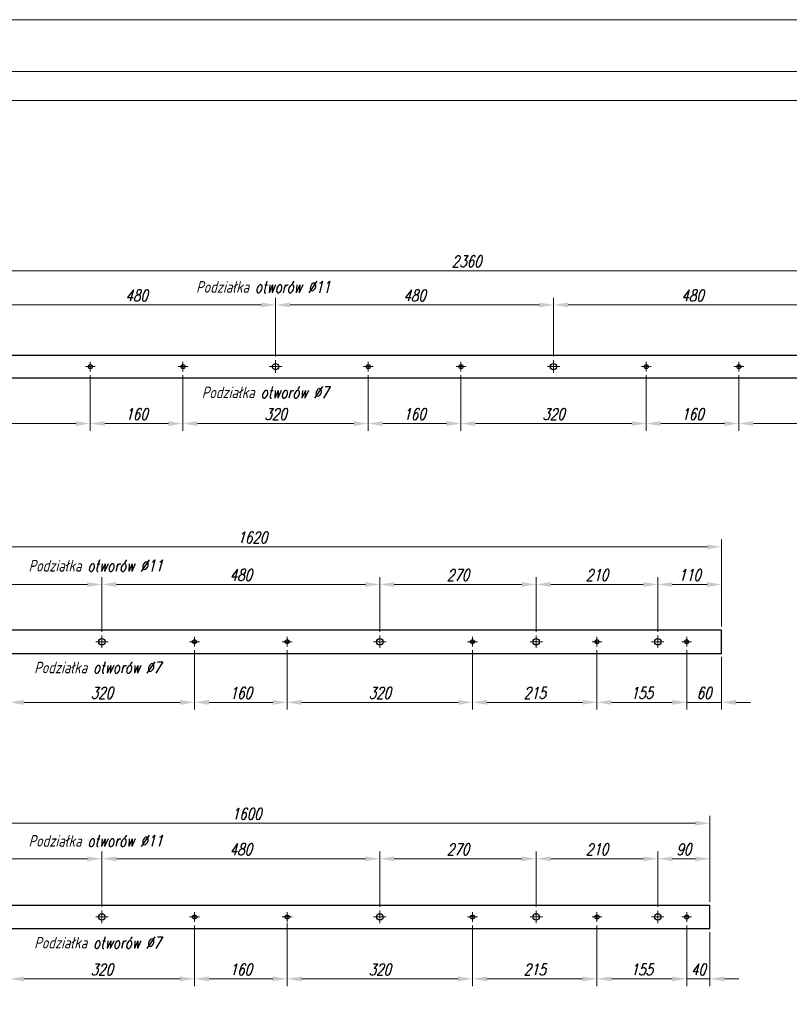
# Model space of a CAD drawing. Header units: millimetres. Extents: x -176817 to 571382, y -58489 to 156123.
# Tile 131 of 256: x -68139 to -66810, y 99735 to 101435. Entities that reach past the tile are written whole.
import ezdxf

# ---------------------------------------------------------------- set-up
doc = ezdxf.new("R2010")
doc.units = ezdxf.units.MM
doc.header["$LTSCALE"] = 0.2
for name, pattern in [('AM_ISO08W050', [18, 12, -1.5, 3, -1.5]), ('AM_ISO08W050x2', [9, 6, -0.75, 1.5, -0.75]), ('DASHDOT', [25.4, 12.7, -6.35, 0, -6.35])]:
    doc.linetypes.add(name, pattern=pattern)
doc.layers.get('Defpoints').update_dxf_attribs({"lineweight": 13})
for name, color, linetype, lineweight in [('-AAA Cienka', 2, 'Continuous', 18), ('-AAA Opisy2', 71, 'Continuous', 18), ('-AAA Otw nowe 1', 64, 'DASHDOT', 18), ('-AAA Siatka', 20, 'Continuous', 40), ('-AAA Widok', 2, 'Continuous', 30), ('-AAA Wymiar', 1, 'Continuous', 18), ('AM_7', 4, 'AM_ISO08W050', 13)]:
    doc.layers.add(name, color=color, linetype=linetype, lineweight=lineweight)
doc.layers.get('-AAA Otw nowe 1').off()
doc.styles.add('WYMIARY', font='ROMANS.shx', dxfattribs={"width": 0.75, "oblique": 15})
doc.dimstyles.new('1 do 10', dxfattribs={"dimscale": 10, "dimtxt": 2, "dimasz": 2.5, "dimexe": 1.25, "dimexo": 0.625, "dimtad": 1, "dimdec": 1, "dimtxsty": 'WYMIARY', "dimcen": 2.5, "dimclrd": 256, "dimclre": 256, "dimclrt": 5, "dimadec": 0, "dimazin": 0, "dimtfac": 1, "dimtdec": 1, "dimtmove": 0, "dimatfit": 3, "dimfxl": 1.25, "dimlwd": -1, "dimlwe": -1, "dimarcsym": 0})

# ---------------------------------------------------------------- blocks, each defined once
blk = doc.blocks.new('PŁ C-9-2')
at = {"layer": '-AAA Siatka'}
for p in [(20, -530), (20, -690), (20, -1010), (20, -1170), (20, -1490), (20, -1650)]:
    blk.add_point(p, dxfattribs=at)
at = {"layer": '-AAA Widok'}
blk.add_lwpolyline([(0, 0), (40, 0), (40, -2360), (0, -2360)], close=True, dxfattribs=at)
for centre, radius in [((20, -530), 3.5), ((20, -690), 3.5), ((20, -850), 5.5), ((20, -1010), 3.5), ((20, -1170), 3.5), ((20, -1330), 5.5), ((20, -1490), 3.5), ((20, -1650), 3.5)]:
    blk.add_circle(centre, radius, dxfattribs=at)
at = {"layer": 'AM_7', "linetype": 'AM_ISO08W050x2'}
for p, q in [((20, -530), (20, -521.5)), ((20, -530), (11.5, -530)), ((20, -530), (28.5, -530)), ((20, -530), (20, -538.5)), ((20, -690), (11.5, -690)), ((20, -690), (20, -681.5)), ((20, -690), (28.5, -690)), ((20, -690), (20, -698.5)), ((20, -850), (20, -839)), ((20, -850), (9, -850)), ((20, -850), (31, -850)), ((20, -850), (20, -861)), ((20, -1010), (20, -1001.5)), ((20, -1010), (11.5, -1010)), ((20, -1010), (28.5, -1010)), ((20, -1010), (20, -1018.5)), ((20, -1170), (11.5, -1170)), ((20, -1170), (20, -1161.5)), ((20, -1170), (28.5, -1170)), ((20, -1170), (20, -1178.5)), ((20, -1330), (20, -1319)), ((20, -1330), (9, -1330)), ((20, -1330), (31, -1330)), ((20, -1330), (20, -1341)), ((20, -1490), (11.5, -1490)), ((20, -1490), (20, -1481.5)), ((20, -1490), (28.5, -1490)), ((20, -1490), (20, -1498.5)), ((20, -1650), (20, -1641.5)), ((20, -1650), (11.5, -1650)), ((20, -1650), (28.5, -1650)), ((20, -1650), (20, -1658.5))]:
    blk.add_line(p, q, dxfattribs=at)
blk = doc.blocks.new('PŁ C-9-1')
at = {"layer": '-AAA Siatka'}
for p in [(20, -710), (20, -870), (20, -1190), (20, -1405), (20, -1560)]:
    blk.add_point(p, dxfattribs=at)
at = {"layer": '-AAA Widok'}
blk.add_lwpolyline([(0, -1620), (40, -1620), (40, 0), (0, 0)], close=True, dxfattribs=at)
for centre, radius in [((20, -550), 5.5), ((20, -710), 3.5), ((20, -870), 3.5), ((20, -1030, 0), 5.5), ((20, -1190), 3.5), ((20, -1300, 0), 5.5), ((20, -1405), 3.5), ((20, -1510), 5.5), ((20, -1560), 3.5)]:
    blk.add_circle(centre, radius, dxfattribs=at)
at = {"layer": 'AM_7', "linetype": 'AM_ISO08W050x2'}
for p, q in [((20, -550), (20, -539)), ((20, -550), (9, -550)), ((20, -550), (31, -550)), ((20, -550), (20, -561)), ((20, -710), (11.5, -710)), ((20, -710), (20, -701.5)), ((20, -710), (28.5, -710)), ((20, -710), (20, -718.5)), ((20, -870), (20, -861.5)), ((20, -870), (11.5, -870)), ((20, -870), (28.5, -870)), ((20, -870), (20, -878.5)), ((20, -1030, 0), (20, -1019, 0)), ((20, -1030, 0), (9, -1030, 0)), ((20, -1030, 0), (31, -1030, 0)), ((20, -1030, 0), (20, -1041, 0)), ((20, -1190), (20, -1181.5)), ((20, -1190), (11.5, -1190)), ((20, -1190), (28.5, -1190)), ((20, -1190), (20, -1198.5)), ((20, -1300, 0), (20, -1289, 0)), ((20, -1300, 0), (9, -1300, 0)), ((20, -1300, 0), (31, -1300, 0)), ((20, -1300, 0), (20, -1311, 0)), ((20, -1405), (11.5, -1405)), ((20, -1405), (20, -1396.5)), ((20, -1405), (28.5, -1405)), ((20, -1405), (20, -1413.5)), ((20, -1510), (9, -1510)), ((20, -1510), (20, -1499)), ((20, -1510), (31, -1510)), ((20, -1510), (20, -1521)), ((20, -1560), (11.5, -1560)), ((20, -1560), (20, -1551.5)), ((20, -1560), (28.5, -1560)), ((20, -1560), (20, -1568.5))]:
    blk.add_line(p, q, dxfattribs=at)
blk = doc.blocks.new('PŁ C-9-3')
at = {"layer": '-AAA Siatka'}
for p in [(20, -710), (20, -870), (20, -1190), (20, -1405, 0), (20, -1560)]:
    blk.add_point(p, dxfattribs=at)
at = {"layer": '-AAA Widok'}
blk.add_lwpolyline([(0, -1600), (40, -1600), (40, 0), (0, 0)], close=True, dxfattribs=at)
for centre, radius in [((20, -550), 5.5), ((20, -710), 3.5), ((20, -870), 3.5), ((20, -1030, 0), 5.5), ((20, -1190), 3.5), ((20, -1300, 0), 5.5), ((20, -1405, 0), 3.5), ((20, -1510), 5.5), ((20, -1560), 3.5)]:
    blk.add_circle(centre, radius, dxfattribs=at)
at = {"layer": 'AM_7', "linetype": 'AM_ISO08W050x2'}
for p, q in [((20, -550), (20, -539)), ((20, -550), (9, -550)), ((20, -550), (31, -550)), ((20, -550), (20, -561)), ((20, -710), (11.5, -710)), ((20, -710), (20, -701.5)), ((20, -710), (28.5, -710)), ((20, -710), (20, -718.5)), ((20, -870), (20, -861.5)), ((20, -870), (11.5, -870)), ((20, -870), (28.5, -870)), ((20, -870), (20, -878.5)), ((20, -1030, 0), (20, -1019, 0)), ((20, -1030, 0), (9, -1030, 0)), ((20, -1030, 0), (31, -1030, 0)), ((20, -1030, 0), (20, -1041, 0)), ((20, -1190), (20, -1181.5)), ((20, -1190), (11.5, -1190)), ((20, -1190), (28.5, -1190)), ((20, -1190), (20, -1198.5)), ((20, -1300, 0), (20, -1289, 0)), ((20, -1300, 0), (9, -1300, 0)), ((20, -1300, 0), (31, -1300, 0)), ((20, -1300, 0), (20, -1311, 0)), ((20, -1405, 0), (11.5, -1405, 0)), ((20, -1405, 0), (20, -1396.5, 0)), ((20, -1405, 0), (28.5, -1405, 0)), ((20, -1405, 0), (20, -1413.5, 0)), ((20, -1510), (9, -1510)), ((20, -1510), (20, -1499)), ((20, -1510), (31, -1510)), ((20, -1510), (20, -1521)), ((20, -1560), (11.5, -1560)), ((20, -1560), (20, -1551.5)), ((20, -1560), (28.5, -1560)), ((20, -1560), (20, -1568.5))]:
    blk.add_line(p, q, dxfattribs=at)
blk = doc.blocks.new('*D459')
at = {"layer": '-AAA Wymiar', "transparency": 16777216}
for p, q in [((-68176.7, 100853.2), (-68176.7, 100954.9)), ((-67696.7, 100853.2), (-67696.7, 100954.9)), ((-68151.7, 100942.4), (-67721.7, 100942.4))]:
    blk.add_line(p, q, dxfattribs=at)
for points in [[(-68151.7, 100946.6), (-68151.7, 100938.3), (-68176.7, 100942.4)], [(-67721.7, 100946.6), (-67721.7, 100938.3), (-67696.7, 100942.4)]]:
    blk.add_solid(points, dxfattribs=at)
at = {"layer": 'Defpoints', "color": 0, "transparency": 16777216}
for p in [(-67696.7, 100942.4), (-68176.7, 100847), (-67696.7, 100847)]:
    blk.add_point(p, dxfattribs=at)
at = {"layer": '-AAA Wymiar', "color": 5, "transparency": 16777216, "insert": (-67936.7, 100958.7), "char_height": 20, "attachment_point": 5, "style": 'WYMIARY'}
blk.add_mtext('480', dxfattribs=at)
blk = doc.blocks.new('*D460')
at = {"layer": '-AAA Wymiar', "transparency": 16777216}
for p, q in [((-67696.7, 100853.2), (-67696.7, 100954.9)), ((-67216.7, 100853.2), (-67216.7, 100954.9)), ((-67671.7, 100942.4), (-67241.7, 100942.4))]:
    blk.add_line(p, q, dxfattribs=at)
for points in [[(-67671.7, 100946.6), (-67671.7, 100938.3), (-67696.7, 100942.4)], [(-67241.7, 100946.6), (-67241.7, 100938.3), (-67216.7, 100942.4)]]:
    blk.add_solid(points, dxfattribs=at)
at = {"layer": 'Defpoints', "color": 0, "transparency": 16777216}
for p in [(-67216.7, 100942.4), (-67696.7, 100847), (-67216.7, 100847)]:
    blk.add_point(p, dxfattribs=at)
at = {"layer": '-AAA Wymiar', "color": 5, "transparency": 16777216, "insert": (-67456.7, 100958.7), "char_height": 20, "attachment_point": 5, "style": 'WYMIARY'}
blk.add_mtext('480', dxfattribs=at)
blk = doc.blocks.new('*D461')
at = {"layer": '-AAA Wymiar', "transparency": 16777216}
for p, q in [((-67216.7, 100853.2), (-67216.7, 100954.9)), ((-66736.7, 100853.2), (-66736.7, 100954.9)), ((-67191.7, 100942.4), (-66761.7, 100942.4))]:
    blk.add_line(p, q, dxfattribs=at)
for points in [[(-67191.7, 100946.6), (-67191.7, 100938.3), (-67216.7, 100942.4)], [(-66761.7, 100946.6), (-66761.7, 100938.3), (-66736.7, 100942.4)]]:
    blk.add_solid(points, dxfattribs=at)
at = {"layer": 'Defpoints', "color": 0, "transparency": 16777216}
for p in [(-66736.7, 100942.4), (-67216.7, 100847), (-66736.7, 100847)]:
    blk.add_point(p, dxfattribs=at)
at = {"layer": '-AAA Wymiar', "color": 5, "transparency": 16777216, "insert": (-66976.7, 100958.7), "char_height": 20, "attachment_point": 5, "style": 'WYMIARY'}
blk.add_mtext('480', dxfattribs=at)
blk = doc.blocks.new('*D466')
at = {"layer": '-AAA Wymiar', "transparency": 16777216}
for p, q in [((-68336.7, 100821.2), (-68336.7, 100725.2)), ((-68016.7, 100821.2), (-68016.7, 100725.2)), ((-68311.7, 100737.7), (-68041.7, 100737.7))]:
    blk.add_line(p, q, dxfattribs=at)
for points in [[(-68311.7, 100741.8), (-68311.7, 100733.5), (-68336.7, 100737.7)], [(-68041.7, 100741.8), (-68041.7, 100733.5), (-68016.7, 100737.7)]]:
    blk.add_solid(points, dxfattribs=at)
at = {"layer": 'Defpoints', "color": 0, "transparency": 16777216}
for p in [(-68336.7, 100827.5), (-68016.7, 100827.5), (-68016.7, 100737.7)]:
    blk.add_point(p, dxfattribs=at)
at = {"layer": '-AAA Wymiar', "color": 5, "transparency": 16777216, "insert": (-68176.7, 100753.9), "char_height": 20, "attachment_point": 5, "style": 'WYMIARY'}
blk.add_mtext('320', dxfattribs=at)
blk = doc.blocks.new('*D467')
at = {"layer": '-AAA Wymiar', "transparency": 16777216}
for p, q in [((-68016.7, 100821.2), (-68016.7, 100725.2)), ((-67856.7, 100821.2), (-67856.7, 100725.2)), ((-67991.7, 100737.7), (-67881.7, 100737.7))]:
    blk.add_line(p, q, dxfattribs=at)
for points in [[(-67991.7, 100741.8), (-67991.7, 100733.5), (-68016.7, 100737.7)], [(-67881.7, 100741.8), (-67881.7, 100733.5), (-67856.7, 100737.7)]]:
    blk.add_solid(points, dxfattribs=at)
at = {"layer": 'Defpoints', "color": 0, "transparency": 16777216}
for p in [(-68016.7, 100827.5), (-67856.7, 100827.5), (-67856.7, 100737.7)]:
    blk.add_point(p, dxfattribs=at)
at = {"layer": '-AAA Wymiar', "color": 5, "transparency": 16777216, "insert": (-67936.7, 100753.9), "char_height": 20, "attachment_point": 5, "style": 'WYMIARY'}
blk.add_mtext('160', dxfattribs=at)
blk = doc.blocks.new('*D468')
at = {"layer": '-AAA Wymiar', "transparency": 16777216}
for p, q in [((-67856.7, 100821.2), (-67856.7, 100725.2)), ((-67536.7, 100821.2), (-67536.7, 100725.2)), ((-67831.7, 100737.7), (-67561.7, 100737.7))]:
    blk.add_line(p, q, dxfattribs=at)
for points in [[(-67831.7, 100741.8), (-67831.7, 100733.5), (-67856.7, 100737.7)], [(-67561.7, 100741.8), (-67561.7, 100733.5), (-67536.7, 100737.7)]]:
    blk.add_solid(points, dxfattribs=at)
at = {"layer": 'Defpoints', "color": 0, "transparency": 16777216}
for p in [(-67856.7, 100827.5), (-67536.7, 100827.5), (-67536.7, 100737.7)]:
    blk.add_point(p, dxfattribs=at)
at = {"layer": '-AAA Wymiar', "color": 5, "transparency": 16777216, "insert": (-67696.7, 100753.9), "char_height": 20, "attachment_point": 5, "style": 'WYMIARY'}
blk.add_mtext('320', dxfattribs=at)
blk = doc.blocks.new('*D469')
at = {"layer": '-AAA Wymiar', "transparency": 16777216}
for p, q in [((-67536.7, 100821.2), (-67536.7, 100725.2)), ((-67376.7, 100821.2), (-67376.7, 100725.2)), ((-67511.7, 100737.7), (-67401.7, 100737.7))]:
    blk.add_line(p, q, dxfattribs=at)
for points in [[(-67511.7, 100741.8), (-67511.7, 100733.5), (-67536.7, 100737.7)], [(-67401.7, 100741.8), (-67401.7, 100733.5), (-67376.7, 100737.7)]]:
    blk.add_solid(points, dxfattribs=at)
at = {"layer": 'Defpoints', "color": 0, "transparency": 16777216}
for p in [(-67536.7, 100827.5), (-67376.7, 100827.5), (-67376.7, 100737.7)]:
    blk.add_point(p, dxfattribs=at)
at = {"layer": '-AAA Wymiar', "color": 5, "transparency": 16777216, "insert": (-67456.7, 100753.9), "char_height": 20, "attachment_point": 5, "style": 'WYMIARY'}
blk.add_mtext('160', dxfattribs=at)
blk = doc.blocks.new('*D470')
at = {"layer": '-AAA Wymiar', "transparency": 16777216}
for p, q in [((-67376.7, 100821.2), (-67376.7, 100725.2)), ((-67056.7, 100821.2), (-67056.7, 100725.2)), ((-67351.7, 100737.7), (-67081.7, 100737.7))]:
    blk.add_line(p, q, dxfattribs=at)
for points in [[(-67351.7, 100741.8), (-67351.7, 100733.5), (-67376.7, 100737.7)], [(-67081.7, 100741.8), (-67081.7, 100733.5), (-67056.7, 100737.7)]]:
    blk.add_solid(points, dxfattribs=at)
at = {"layer": 'Defpoints', "color": 0, "transparency": 16777216}
for p in [(-67376.7, 100827.5), (-67056.7, 100827.5), (-67056.7, 100737.7)]:
    blk.add_point(p, dxfattribs=at)
at = {"layer": '-AAA Wymiar', "color": 5, "transparency": 16777216, "insert": (-67216.7, 100753.9), "char_height": 20, "attachment_point": 5, "style": 'WYMIARY'}
blk.add_mtext('320', dxfattribs=at)
blk = doc.blocks.new('*D471')
at = {"layer": '-AAA Wymiar', "transparency": 16777216}
for p, q in [((-67056.7, 100821.2), (-67056.7, 100725.2)), ((-66896.7, 100821.2), (-66896.7, 100725.2)), ((-67031.7, 100737.7), (-66921.7, 100737.7))]:
    blk.add_line(p, q, dxfattribs=at)
for points in [[(-67031.7, 100741.8), (-67031.7, 100733.5), (-67056.7, 100737.7)], [(-66921.7, 100741.8), (-66921.7, 100733.5), (-66896.7, 100737.7)]]:
    blk.add_solid(points, dxfattribs=at)
at = {"layer": 'Defpoints', "color": 0, "transparency": 16777216}
for p in [(-67056.7, 100827.5), (-66896.7, 100827.5), (-66896.7, 100737.7)]:
    blk.add_point(p, dxfattribs=at)
at = {"layer": '-AAA Wymiar', "color": 5, "transparency": 16777216, "insert": (-66976.7, 100753.9), "char_height": 20, "attachment_point": 5, "style": 'WYMIARY'}
blk.add_mtext('160', dxfattribs=at)
blk = doc.blocks.new('*D472')
at = {"layer": '-AAA Wymiar', "transparency": 16777216}
for p, q in [((-66896.7, 100821.2), (-66896.7, 100725.2)), ((-66576.7, 100821.2), (-66576.7, 100725.2)), ((-66871.7, 100737.7), (-66601.7, 100737.7))]:
    blk.add_line(p, q, dxfattribs=at)
for points in [[(-66871.7, 100741.8), (-66871.7, 100733.5), (-66896.7, 100737.7)], [(-66601.7, 100741.8), (-66601.7, 100733.5), (-66576.7, 100737.7)]]:
    blk.add_solid(points, dxfattribs=at)
at = {"layer": 'Defpoints', "color": 0, "transparency": 16777216}
for p in [(-66896.7, 100827.5), (-66576.7, 100827.5), (-66576.7, 100737.7)]:
    blk.add_point(p, dxfattribs=at)
at = {"layer": '-AAA Wymiar', "color": 5, "transparency": 16777216, "insert": (-66736.7, 100753.9), "char_height": 20, "attachment_point": 5, "style": 'WYMIARY'}
blk.add_mtext('320', dxfattribs=at)
blk = doc.blocks.new('*D476')
at = {"layer": '-AAA Wymiar', "transparency": 16777216}
for p, q in [((-68546.7, 100862.2), (-68546.7, 101013.8)), ((-68521.7, 101001.3), (-66211.7, 101001.3)), ((-66186.7, 100862.2), (-66186.7, 101013.8))]:
    blk.add_line(p, q, dxfattribs=at)
for points in [[(-68521.7, 101005.5), (-68521.7, 100997.1), (-68546.7, 101001.3)], [(-66211.7, 101005.5), (-66211.7, 100997.1), (-66186.7, 101001.3)]]:
    blk.add_solid(points, dxfattribs=at)
at = {"layer": 'Defpoints', "color": 0, "transparency": 16777216}
for p in [(-66186.7, 101001.3), (-68546.7, 100856), (-66186.7, 100856)]:
    blk.add_point(p, dxfattribs=at)
at = {"layer": '-AAA Wymiar', "color": 5, "transparency": 16777216, "insert": (-67366.7, 101017.6), "char_height": 20, "attachment_point": 5, "style": 'WYMIARY'}
blk.add_mtext('2360', dxfattribs=at)
blk = doc.blocks.new('*D482')
at = {"layer": '-AAA Wymiar', "transparency": 16777216}
for p, q in [((-68476.7, 100378.2), (-68476.7, 100472.4)), ((-67996.7, 100378.2), (-67996.7, 100472.4)), ((-68451.7, 100459.9), (-68021.7, 100459.9))]:
    blk.add_line(p, q, dxfattribs=at)
for points in [[(-68451.7, 100464), (-68451.7, 100455.7), (-68476.7, 100459.9)], [(-68021.7, 100464), (-68021.7, 100455.7), (-67996.7, 100459.9)]]:
    blk.add_solid(points, dxfattribs=at)
at = {"layer": 'Defpoints', "color": 0, "transparency": 16777216}
for p in [(-67996.7, 100459.9), (-68476.7, 100372), (-67996.7, 100372)]:
    blk.add_point(p, dxfattribs=at)
at = {"layer": '-AAA Wymiar', "color": 5, "transparency": 16777216, "insert": (-68236.7, 100476.1), "char_height": 20, "attachment_point": 5, "style": 'WYMIARY'}
blk.add_mtext('480', dxfattribs=at)
blk = doc.blocks.new('*D483')
at = {"layer": '-AAA Wymiar', "transparency": 16777216}
for p, q in [((-67996.7, 100378.2), (-67996.7, 100472.4)), ((-67516.7, 100378.2), (-67516.7, 100472.4)), ((-67971.7, 100459.9), (-67541.7, 100459.9))]:
    blk.add_line(p, q, dxfattribs=at)
for points in [[(-67971.7, 100464), (-67971.7, 100455.7), (-67996.7, 100459.9)], [(-67541.7, 100464), (-67541.7, 100455.7), (-67516.7, 100459.9)]]:
    blk.add_solid(points, dxfattribs=at)
at = {"layer": 'Defpoints', "color": 0, "transparency": 16777216}
for p in [(-67516.7, 100459.9), (-67996.7, 100372), (-67516.7, 100372, 0)]:
    blk.add_point(p, dxfattribs=at)
at = {"layer": '-AAA Wymiar', "color": 5, "transparency": 16777216, "insert": (-67756.7, 100476.1), "char_height": 20, "attachment_point": 5, "style": 'WYMIARY'}
blk.add_mtext('480', dxfattribs=at)
blk = doc.blocks.new('*D484')
at = {"layer": '-AAA Wymiar', "transparency": 16777216}
for p, q in [((-67516.7, 100378.2), (-67516.7, 100472.4)), ((-67246.7, 100378.2), (-67246.7, 100472.4)), ((-67491.7, 100459.9), (-67271.7, 100459.9))]:
    blk.add_line(p, q, dxfattribs=at)
for points in [[(-67491.7, 100464), (-67491.7, 100455.7), (-67516.7, 100459.9)], [(-67271.7, 100464), (-67271.7, 100455.7), (-67246.7, 100459.9)]]:
    blk.add_solid(points, dxfattribs=at)
at = {"layer": 'Defpoints', "color": 0, "transparency": 16777216}
for p in [(-67246.7, 100459.9), (-67516.7, 100372, 0), (-67246.7, 100372, 0)]:
    blk.add_point(p, dxfattribs=at)
at = {"layer": '-AAA Wymiar', "color": 5, "transparency": 16777216, "insert": (-67381.7, 100476.1), "char_height": 20, "attachment_point": 5, "style": 'WYMIARY'}
blk.add_mtext('270', dxfattribs=at)
blk = doc.blocks.new('*D485')
at = {"layer": '-AAA Wymiar', "transparency": 16777216}
for p, q in [((-67246.7, 100378.2), (-67246.7, 100472.4)), ((-67036.7, 100378.2), (-67036.7, 100472.4)), ((-67221.7, 100459.9), (-67061.7, 100459.9))]:
    blk.add_line(p, q, dxfattribs=at)
for points in [[(-67221.7, 100464), (-67221.7, 100455.7), (-67246.7, 100459.9)], [(-67061.7, 100464), (-67061.7, 100455.7), (-67036.7, 100459.9)]]:
    blk.add_solid(points, dxfattribs=at)
at = {"layer": 'Defpoints', "color": 0, "transparency": 16777216}
for p in [(-67036.7, 100459.9), (-67246.7, 100372, 0), (-67036.7, 100372)]:
    blk.add_point(p, dxfattribs=at)
at = {"layer": '-AAA Wymiar', "color": 5, "transparency": 16777216, "insert": (-67141.7, 100476.1), "char_height": 20, "attachment_point": 5, "style": 'WYMIARY'}
blk.add_mtext('210', dxfattribs=at)
blk = doc.blocks.new('*D486')
at = {"layer": '-AAA Wymiar', "transparency": 16777216}
for p, q in [((-67036.7, 100378.2), (-67036.7, 100472.4)), ((-66926.7, 100387.2), (-66926.7, 100472.4)), ((-67011.7, 100459.9), (-66951.7, 100459.9))]:
    blk.add_line(p, q, dxfattribs=at)
for points in [[(-67011.7, 100464), (-67011.7, 100455.7), (-67036.7, 100459.9)], [(-66951.7, 100464), (-66951.7, 100455.7), (-66926.7, 100459.9)]]:
    blk.add_solid(points, dxfattribs=at)
at = {"layer": 'Defpoints', "color": 0, "transparency": 16777216}
for p in [(-66926.7, 100459.9), (-67036.7, 100372), (-66926.7, 100381)]:
    blk.add_point(p, dxfattribs=at)
at = {"layer": '-AAA Wymiar', "color": 5, "transparency": 16777216, "insert": (-66981.7, 100476.1), "char_height": 20, "attachment_point": 5, "style": 'WYMIARY'}
blk.add_mtext('110', dxfattribs=at)
blk = doc.blocks.new('*D490')
at = {"layer": '-AAA Wymiar', "transparency": 16777216}
for p, q in [((-68156.7, 100346.2), (-68156.7, 100243.9)), ((-67836.7, 100346.2), (-67836.7, 100243.9)), ((-68131.7, 100256.4), (-67861.7, 100256.4))]:
    blk.add_line(p, q, dxfattribs=at)
for points in [[(-68131.7, 100260.6), (-68131.7, 100252.2), (-68156.7, 100256.4)], [(-67861.7, 100260.6), (-67861.7, 100252.2), (-67836.7, 100256.4)]]:
    blk.add_solid(points, dxfattribs=at)
at = {"layer": 'Defpoints', "color": 0, "transparency": 16777216}
for p in [(-68156.7, 100352.5), (-67836.7, 100352.5), (-67836.7, 100256.4)]:
    blk.add_point(p, dxfattribs=at)
at = {"layer": '-AAA Wymiar', "color": 5, "transparency": 16777216, "insert": (-67996.7, 100272.7), "char_height": 20, "attachment_point": 5, "style": 'WYMIARY'}
blk.add_mtext('320', dxfattribs=at)
blk = doc.blocks.new('*D491')
at = {"layer": '-AAA Wymiar', "transparency": 16777216}
for p, q in [((-67836.7, 100346.2), (-67836.7, 100243.9)), ((-67676.7, 100346.2), (-67676.7, 100243.9)), ((-67811.7, 100256.4), (-67701.7, 100256.4))]:
    blk.add_line(p, q, dxfattribs=at)
for points in [[(-67811.7, 100260.6), (-67811.7, 100252.2), (-67836.7, 100256.4)], [(-67701.7, 100260.6), (-67701.7, 100252.2), (-67676.7, 100256.4)]]:
    blk.add_solid(points, dxfattribs=at)
at = {"layer": 'Defpoints', "color": 0, "transparency": 16777216}
for p in [(-67836.7, 100352.5), (-67676.7, 100352.5), (-67676.7, 100256.4)]:
    blk.add_point(p, dxfattribs=at)
at = {"layer": '-AAA Wymiar', "color": 5, "transparency": 16777216, "insert": (-67756.7, 100272.7), "char_height": 20, "attachment_point": 5, "style": 'WYMIARY'}
blk.add_mtext('160', dxfattribs=at)
blk = doc.blocks.new('*D492')
at = {"layer": '-AAA Wymiar', "transparency": 16777216}
for p, q in [((-67676.7, 100346.2), (-67676.7, 100243.9)), ((-67356.7, 100346.2), (-67356.7, 100243.9)), ((-67651.7, 100256.4), (-67381.7, 100256.4))]:
    blk.add_line(p, q, dxfattribs=at)
for points in [[(-67651.7, 100260.6), (-67651.7, 100252.2), (-67676.7, 100256.4)], [(-67381.7, 100260.6), (-67381.7, 100252.2), (-67356.7, 100256.4)]]:
    blk.add_solid(points, dxfattribs=at)
at = {"layer": 'Defpoints', "color": 0, "transparency": 16777216}
for p in [(-67676.7, 100352.5), (-67356.7, 100352.5), (-67356.7, 100256.4)]:
    blk.add_point(p, dxfattribs=at)
at = {"layer": '-AAA Wymiar', "color": 5, "transparency": 16777216, "insert": (-67516.7, 100272.7), "char_height": 20, "attachment_point": 5, "style": 'WYMIARY'}
blk.add_mtext('320', dxfattribs=at)
blk = doc.blocks.new('*D493')
at = {"layer": '-AAA Wymiar', "transparency": 16777216}
for p, q in [((-67356.7, 100346.2), (-67356.7, 100243.9)), ((-67141.7, 100346.2), (-67141.7, 100243.9)), ((-67331.7, 100256.4), (-67166.7, 100256.4))]:
    blk.add_line(p, q, dxfattribs=at)
for points in [[(-67331.7, 100260.6), (-67331.7, 100252.2), (-67356.7, 100256.4)], [(-67166.7, 100260.6), (-67166.7, 100252.2), (-67141.7, 100256.4)]]:
    blk.add_solid(points, dxfattribs=at)
at = {"layer": 'Defpoints', "color": 0, "transparency": 16777216}
for p in [(-67356.7, 100352.5), (-67141.7, 100352.5), (-67141.7, 100256.4)]:
    blk.add_point(p, dxfattribs=at)
at = {"layer": '-AAA Wymiar', "color": 5, "transparency": 16777216, "insert": (-67249.2, 100272.7), "char_height": 20, "attachment_point": 5, "style": 'WYMIARY'}
blk.add_mtext('215', dxfattribs=at)
blk = doc.blocks.new('*D494')
at = {"layer": '-AAA Wymiar', "transparency": 16777216}
for p, q in [((-67141.7, 100346.2), (-67141.7, 100243.9)), ((-66986.7, 100346.2), (-66986.7, 100243.9)), ((-67116.7, 100256.4), (-67011.7, 100256.4))]:
    blk.add_line(p, q, dxfattribs=at)
for points in [[(-67116.7, 100260.6), (-67116.7, 100252.2), (-67141.7, 100256.4)], [(-67011.7, 100260.6), (-67011.7, 100252.2), (-66986.7, 100256.4)]]:
    blk.add_solid(points, dxfattribs=at)
at = {"layer": 'Defpoints', "color": 0, "transparency": 16777216}
for p in [(-67141.7, 100352.5), (-66986.7, 100352.5), (-66986.7, 100256.4)]:
    blk.add_point(p, dxfattribs=at)
at = {"layer": '-AAA Wymiar', "color": 5, "transparency": 16777216, "insert": (-67064.2, 100272.7), "char_height": 20, "attachment_point": 5, "style": 'WYMIARY'}
blk.add_mtext('155', dxfattribs=at)
blk = doc.blocks.new('*D495')
at = {"layer": '-AAA Wymiar', "transparency": 16777216}
for p, q in [((-66986.7, 100346.2), (-66986.7, 100243.9)), ((-66926.7, 100334.7), (-66926.7, 100243.9)), ((-67011.7, 100256.4), (-67036.7, 100256.4)), ((-66986.7, 100256.4), (-66926.7, 100256.4)), ((-66901.7, 100256.4), (-66876.7, 100256.4))]:
    blk.add_line(p, q, dxfattribs=at)
for points in [[(-67011.7, 100260.6), (-67011.7, 100252.2), (-66986.7, 100256.4)], [(-66901.7, 100260.6), (-66901.7, 100252.2), (-66926.7, 100256.4)]]:
    blk.add_solid(points, dxfattribs=at)
at = {"layer": 'Defpoints', "color": 0, "transparency": 16777216}
for p in [(-66986.7, 100352.5), (-66926.7, 100341), (-66926.7, 100256.4)]:
    blk.add_point(p, dxfattribs=at)
at = {"layer": '-AAA Wymiar', "color": 5, "transparency": 16777216, "insert": (-66956.7, 100272.7), "char_height": 20, "attachment_point": 5, "style": 'WYMIARY'}
blk.add_mtext('60', dxfattribs=at)
blk = doc.blocks.new('*D496')
at = {"layer": '-AAA Wymiar', "transparency": 16777216}
for p, q in [((-68546.7, 100387.2), (-68546.7, 100537.3)), ((-68521.7, 100524.8), (-66951.7, 100524.8)), ((-66926.7, 100387.2), (-66926.7, 100537.3))]:
    blk.add_line(p, q, dxfattribs=at)
for points in [[(-68521.7, 100529), (-68521.7, 100520.6), (-68546.7, 100524.8)], [(-66951.7, 100529), (-66951.7, 100520.6), (-66926.7, 100524.8)]]:
    blk.add_solid(points, dxfattribs=at)
at = {"layer": 'Defpoints', "color": 0, "transparency": 16777216}
for p in [(-66926.7, 100524.8), (-68546.7, 100381), (-66926.7, 100381)]:
    blk.add_point(p, dxfattribs=at)
at = {"layer": '-AAA Wymiar', "color": 5, "transparency": 16777216, "insert": (-67736.7, 100541), "char_height": 20, "attachment_point": 5, "style": 'WYMIARY'}
blk.add_mtext('1620', dxfattribs=at)
blk = doc.blocks.new('*D502')
at = {"layer": '-AAA Wymiar', "transparency": 16777216}
for p, q in [((-68476.7, 99903.2), (-68476.7, 99998.8)), ((-67996.7, 99903.2), (-67996.7, 99998.8)), ((-68451.7, 99986.3), (-68021.7, 99986.3))]:
    blk.add_line(p, q, dxfattribs=at)
for points in [[(-68451.7, 99990.4), (-68451.7, 99982.1), (-68476.7, 99986.3)], [(-68021.7, 99990.4), (-68021.7, 99982.1), (-67996.7, 99986.3)]]:
    blk.add_solid(points, dxfattribs=at)
at = {"layer": 'Defpoints', "color": 0, "transparency": 16777216}
for p in [(-67996.7, 99986.3), (-68476.7, 99897), (-67996.7, 99897)]:
    blk.add_point(p, dxfattribs=at)
at = {"layer": '-AAA Wymiar', "color": 5, "transparency": 16777216, "insert": (-68236.7, 100002.5), "char_height": 20, "attachment_point": 5, "style": 'WYMIARY'}
blk.add_mtext('480', dxfattribs=at)
blk = doc.blocks.new('*D503')
at = {"layer": '-AAA Wymiar', "transparency": 16777216}
for p, q in [((-67996.7, 99903.2), (-67996.7, 99998.8)), ((-67516.7, 99903.2), (-67516.7, 99998.8)), ((-67971.7, 99986.3), (-67541.7, 99986.3))]:
    blk.add_line(p, q, dxfattribs=at)
for points in [[(-67971.7, 99990.4), (-67971.7, 99982.1), (-67996.7, 99986.3)], [(-67541.7, 99990.4), (-67541.7, 99982.1), (-67516.7, 99986.3)]]:
    blk.add_solid(points, dxfattribs=at)
at = {"layer": 'Defpoints', "color": 0, "transparency": 16777216}
for p in [(-67516.7, 99986.3), (-67996.7, 99897), (-67516.7, 99897, 0)]:
    blk.add_point(p, dxfattribs=at)
at = {"layer": '-AAA Wymiar', "color": 5, "transparency": 16777216, "insert": (-67756.7, 100002.5), "char_height": 20, "attachment_point": 5, "style": 'WYMIARY'}
blk.add_mtext('480', dxfattribs=at)
blk = doc.blocks.new('*D504')
at = {"layer": '-AAA Wymiar', "transparency": 16777216}
for p, q in [((-67516.7, 99903.2), (-67516.7, 99998.8)), ((-67246.7, 99903.2), (-67246.7, 99998.8)), ((-67491.7, 99986.3), (-67271.7, 99986.3))]:
    blk.add_line(p, q, dxfattribs=at)
for points in [[(-67491.7, 99990.4), (-67491.7, 99982.1), (-67516.7, 99986.3)], [(-67271.7, 99990.4), (-67271.7, 99982.1), (-67246.7, 99986.3)]]:
    blk.add_solid(points, dxfattribs=at)
at = {"layer": 'Defpoints', "color": 0, "transparency": 16777216}
for p in [(-67246.7, 99986.3), (-67516.7, 99897, 0), (-67246.7, 99897)]:
    blk.add_point(p, dxfattribs=at)
at = {"layer": '-AAA Wymiar', "color": 5, "transparency": 16777216, "insert": (-67381.7, 100002.5), "char_height": 20, "attachment_point": 5, "style": 'WYMIARY'}
blk.add_mtext('270', dxfattribs=at)
blk = doc.blocks.new('*D505')
at = {"layer": '-AAA Wymiar', "transparency": 16777216}
for p, q in [((-67036.7, 99903.2), (-67036.7, 99998.8)), ((-66946.7, 99912.2), (-66946.7, 99998.8)), ((-67011.7, 99986.3), (-66971.7, 99986.3))]:
    blk.add_line(p, q, dxfattribs=at)
for points in [[(-67011.7, 99990.4), (-67011.7, 99982.1), (-67036.7, 99986.3)], [(-66971.7, 99990.4), (-66971.7, 99982.1), (-66946.7, 99986.3)]]:
    blk.add_solid(points, dxfattribs=at)
at = {"layer": 'Defpoints', "color": 0, "transparency": 16777216}
for p in [(-66946.7, 99986.3), (-67036.7, 99897), (-66946.7, 99906)]:
    blk.add_point(p, dxfattribs=at)
at = {"layer": '-AAA Wymiar', "color": 5, "transparency": 16777216, "insert": (-66991.7, 100002.5), "char_height": 20, "attachment_point": 5, "style": 'WYMIARY'}
blk.add_mtext('90', dxfattribs=at)
blk = doc.blocks.new('*D509')
at = {"layer": '-AAA Wymiar', "transparency": 16777216}
for p, q in [((-68156.7, 99871.2), (-68156.7, 99766.5)), ((-67836.7, 99871.2), (-67836.7, 99766.5)), ((-68131.7, 99779), (-67861.7, 99779))]:
    blk.add_line(p, q, dxfattribs=at)
for points in [[(-68131.7, 99783.2), (-68131.7, 99774.8), (-68156.7, 99779)], [(-67861.7, 99783.2), (-67861.7, 99774.8), (-67836.7, 99779)]]:
    blk.add_solid(points, dxfattribs=at)
at = {"layer": 'Defpoints', "color": 0, "transparency": 16777216}
for p in [(-68156.7, 99877.5), (-67836.7, 99877.5), (-67836.7, 99779)]:
    blk.add_point(p, dxfattribs=at)
at = {"layer": '-AAA Wymiar', "color": 5, "transparency": 16777216, "insert": (-67996.7, 99795.2), "char_height": 20, "attachment_point": 5, "style": 'WYMIARY'}
blk.add_mtext('320', dxfattribs=at)
blk = doc.blocks.new('*D510')
at = {"layer": '-AAA Wymiar', "transparency": 16777216}
for p, q in [((-67836.7, 99871.2), (-67836.7, 99766.5)), ((-67676.7, 99875.5), (-67676.7, 99766.5)), ((-67811.7, 99779), (-67701.7, 99779))]:
    blk.add_line(p, q, dxfattribs=at)
for points in [[(-67811.7, 99783.2), (-67811.7, 99774.8), (-67836.7, 99779)], [(-67701.7, 99783.2), (-67701.7, 99774.8), (-67676.7, 99779)]]:
    blk.add_solid(points, dxfattribs=at)
at = {"layer": 'Defpoints', "color": 0, "transparency": 16777216}
for p in [(-67836.7, 99877.5), (-67676.7, 99881.7), (-67676.7, 99779)]:
    blk.add_point(p, dxfattribs=at)
at = {"layer": '-AAA Wymiar', "color": 5, "transparency": 16777216, "insert": (-67756.7, 99795.2), "char_height": 20, "attachment_point": 5, "style": 'WYMIARY'}
blk.add_mtext('160', dxfattribs=at)
blk = doc.blocks.new('*D511')
at = {"layer": '-AAA Wymiar', "transparency": 16777216}
for p, q in [((-67676.7, 99875.5), (-67676.7, 99766.5)), ((-67356.7, 99871.2), (-67356.7, 99766.5)), ((-67651.7, 99779), (-67381.7, 99779))]:
    blk.add_line(p, q, dxfattribs=at)
for points in [[(-67651.7, 99783.2), (-67651.7, 99774.8), (-67676.7, 99779)], [(-67381.7, 99783.2), (-67381.7, 99774.8), (-67356.7, 99779)]]:
    blk.add_solid(points, dxfattribs=at)
at = {"layer": 'Defpoints', "color": 0, "transparency": 16777216}
for p in [(-67676.7, 99881.7), (-67356.7, 99877.5), (-67356.7, 99779)]:
    blk.add_point(p, dxfattribs=at)
at = {"layer": '-AAA Wymiar', "color": 5, "transparency": 16777216, "insert": (-67516.7, 99795.2), "char_height": 20, "attachment_point": 5, "style": 'WYMIARY'}
blk.add_mtext('320', dxfattribs=at)
blk = doc.blocks.new('*D512')
at = {"layer": '-AAA Wymiar', "transparency": 16777216}
for p, q in [((-67356.7, 99871.2), (-67356.7, 99766.5)), ((-67141.7, 99871.2), (-67141.7, 99766.5)), ((-67331.7, 99779), (-67166.7, 99779))]:
    blk.add_line(p, q, dxfattribs=at)
for points in [[(-67331.7, 99783.2), (-67331.7, 99774.8), (-67356.7, 99779)], [(-67166.7, 99783.2), (-67166.7, 99774.8), (-67141.7, 99779)]]:
    blk.add_solid(points, dxfattribs=at)
at = {"layer": 'Defpoints', "color": 0, "transparency": 16777216}
for p in [(-67356.7, 99877.5), (-67141.7, 99877.5, 0), (-67141.7, 99779)]:
    blk.add_point(p, dxfattribs=at)
at = {"layer": '-AAA Wymiar', "color": 5, "transparency": 16777216, "insert": (-67249.2, 99795.2), "char_height": 20, "attachment_point": 5, "style": 'WYMIARY'}
blk.add_mtext('215', dxfattribs=at)
blk = doc.blocks.new('*D513')
at = {"layer": '-AAA Wymiar', "transparency": 16777216}
for p, q in [((-67141.7, 99871.2), (-67141.7, 99766.5)), ((-66986.7, 99871.2), (-66986.7, 99766.5)), ((-67116.7, 99779), (-67011.7, 99779))]:
    blk.add_line(p, q, dxfattribs=at)
for points in [[(-67116.7, 99783.2), (-67116.7, 99774.8), (-67141.7, 99779)], [(-67011.7, 99783.2), (-67011.7, 99774.8), (-66986.7, 99779)]]:
    blk.add_solid(points, dxfattribs=at)
at = {"layer": 'Defpoints', "color": 0, "transparency": 16777216}
for p in [(-67141.7, 99877.5, 0), (-66986.7, 99877.5), (-66986.7, 99779)]:
    blk.add_point(p, dxfattribs=at)
at = {"layer": '-AAA Wymiar', "color": 5, "transparency": 16777216, "insert": (-67064.2, 99795.2), "char_height": 20, "attachment_point": 5, "style": 'WYMIARY'}
blk.add_mtext('155', dxfattribs=at)
blk = doc.blocks.new('*D514')
at = {"layer": '-AAA Wymiar', "transparency": 16777216}
for p, q in [((-66986.7, 99871.2), (-66986.7, 99766.5)), ((-66946.7, 99859.7), (-66946.7, 99766.5)), ((-67011.7, 99779), (-67036.7, 99779)), ((-66986.7, 99779), (-66946.7, 99779)), ((-66921.7, 99779), (-66896.7, 99779))]:
    blk.add_line(p, q, dxfattribs=at)
for points in [[(-67011.7, 99783.2), (-67011.7, 99774.8), (-66986.7, 99779)], [(-66921.7, 99783.2), (-66921.7, 99774.8), (-66946.7, 99779)]]:
    blk.add_solid(points, dxfattribs=at)
at = {"layer": 'Defpoints', "color": 0, "transparency": 16777216}
for p in [(-66986.7, 99877.5), (-66946.7, 99866), (-66946.7, 99779)]:
    blk.add_point(p, dxfattribs=at)
at = {"layer": '-AAA Wymiar', "color": 5, "transparency": 16777216, "insert": (-66966.7, 99795.2), "char_height": 20, "attachment_point": 5, "style": 'WYMIARY'}
blk.add_mtext('40', dxfattribs=at)
blk = doc.blocks.new('*D515')
at = {"layer": '-AAA Wymiar', "transparency": 16777216}
for p, q in [((-68546.7, 99912.2), (-68546.7, 100060.2)), ((-68521.7, 100047.7), (-66971.7, 100047.7)), ((-66946.7, 99912.2), (-66946.7, 100060.2))]:
    blk.add_line(p, q, dxfattribs=at)
for points in [[(-68521.7, 100051.8), (-68521.7, 100043.5), (-68546.7, 100047.7)], [(-66971.7, 100051.8), (-66971.7, 100043.5), (-66946.7, 100047.7)]]:
    blk.add_solid(points, dxfattribs=at)
at = {"layer": 'Defpoints', "color": 0, "transparency": 16777216}
for p in [(-66946.7, 100047.7), (-68546.7, 99906), (-66946.7, 99906)]:
    blk.add_point(p, dxfattribs=at)
at = {"layer": '-AAA Wymiar', "color": 5, "transparency": 16777216, "insert": (-67746.7, 100063.9), "char_height": 20, "attachment_point": 5, "style": 'WYMIARY'}
blk.add_mtext('1600', dxfattribs=at)
blk = doc.blocks.new('*D740')
at = {"layer": '-AAA Wymiar', "transparency": 16777216}
for p, q in [((-67246.7, 99903.2), (-67246.7, 99998.8)), ((-67036.7, 99903.2), (-67036.7, 99998.8)), ((-67221.7, 99986.3), (-67061.7, 99986.3))]:
    blk.add_line(p, q, dxfattribs=at)
for points in [[(-67221.7, 99990.4), (-67221.7, 99982.1), (-67246.7, 99986.3)], [(-67061.7, 99990.4), (-67061.7, 99982.1), (-67036.7, 99986.3)]]:
    blk.add_solid(points, dxfattribs=at)
at = {"layer": 'Defpoints', "color": 0, "transparency": 16777216}
for p in [(-67036.7, 99986.3), (-67246.7, 99897, 0), (-67036.7, 99897)]:
    blk.add_point(p, dxfattribs=at)
at = {"layer": '-AAA Wymiar', "color": 5, "transparency": 16777216, "insert": (-67141.7, 100002.5), "char_height": 20, "attachment_point": 5, "style": 'WYMIARY'}
blk.add_mtext('210', dxfattribs=at)

msp = doc.modelspace()

# ---------------------------------------------------------------- linework, layer by layer
at = {"layer": '-AAA Cienka'}
for points in [[(-74228.3869, 95765.4313), (-65328.3869, 95765.4313), (-65328.3869, 101345.4313), (-74228.3869, 101345.4313)], [(-74178.3869, 95815.4313), (-65378.3869, 95815.4313), (-65378.3869, 101295.4313), (-74178.3869, 101295.4313)]]:
    msp.add_lwpolyline(points, close=True, dxfattribs=at)
at = {"layer": '-AAA Wymiar'}
msp.add_line((-74468.3869, 101434.8296), (-65328.3869, 101434.8296), dxfattribs=at)

# ---------------------------------------------------------------- block references
at = {"layer": '-AAA Otw nowe 1', "rotation": 90}
for name, p in [('PŁ C-9-2', (-68546.7169, 100815.9508)), ('PŁ C-9-1', (-68546.7169, 100340.9508)), ('PŁ C-9-3', (-68546.7169, 99865.9508))]:
    msp.add_blockref(name, p, dxfattribs=at)

# ---------------------------------------------------------------- texts
at = {"layer": '-AAA Opisy2', "char_height": 20, "width": 1395.235839, "attachment_point": 1, "style": 'WYMIARY'}
for s, insert in [('Podziałka otworów %%C11', (-67833.9372, 100983.5672, 0)), ('Podziałka otworów %%C7', (-67824.1666, 100801.4912, 0)), ('Podziałka otworów %%C11', (-68123.2697, 100502.2559, 0)), ('Podziałka otworów %%C7', (-68113.4992, 100326.4912, 0)), ('Podziałka otworów %%C11', (-68123.2697, 100027.2559, 0)), ('Podziałka otworów %%C7', (-68113.4992, 99851.4912, 0))]:
    msp.add_mtext(s, dxfattribs=dict(at, insert=insert))

# ---------------------------------------------------------------- dimensions: what is measured, and where the dimension line sits
at = {"layer": '-AAA Wymiar'}
for base, p1, p2, picture, middle in [((-66186.7169, 101001.3063), (-68546.7169, 100855.9508), (-66186.7169, 100855.9508), '*D476', (-67366.7169, 101017.5563)), ((-66946.7169, 100047.6643), (-68546.7169, 99905.9508), (-66946.7169, 99905.9508), '*D515', (-67746.7169, 100063.9143))]:
    dim = msp.add_linear_dim(base=base, p1=p1, p2=p2, dimstyle='1 do 10', dxfattribs=at)
    dim.commit()
    dim.dimension.update_dxf_attribs({"geometry": picture, "text_midpoint": middle})
for base, p1, p2, picture, middle in [((-67696.7169, 100942.4435), (-68176.7169, 100846.9508), (-67696.7169, 100846.9508), '*D459', (-67936.7169, 100958.6935)), ((-67216.7169, 100942.4435), (-67696.7169, 100846.9508), (-67216.7169, 100846.9508), '*D460', (-67456.7169, 100958.6935)), ((-66736.7169, 100942.4435), (-67216.7169, 100846.9508), (-66736.7169, 100846.9508), '*D461', (-66976.7169, 100958.6935)), ((-68016.7169, 100737.6705), (-68336.7169, 100827.4508), (-68016.7169, 100827.4508), '*D466', (-68176.7169, 100753.9205)), ((-67856.7169, 100737.6705), (-68016.7169, 100827.4508), (-67856.7169, 100827.4508), '*D467', (-67936.7169, 100753.9205)), ((-67536.7169, 100737.6705), (-67856.7169, 100827.4508), (-67536.7169, 100827.4508), '*D468', (-67696.7169, 100753.9205)), ((-67376.7169, 100737.6705), (-67536.7169, 100827.4508), (-67376.7169, 100827.4508), '*D469', (-67456.7169, 100753.9205)), ((-67056.7169, 100737.6705), (-67376.7169, 100827.4508), (-67056.7169, 100827.4508), '*D470', (-67216.7169, 100753.9205)), ((-66896.7169, 100737.6705), (-67056.7169, 100827.4508), (-66896.7169, 100827.4508), '*D471', (-66976.7169, 100753.9205)), ((-66576.7169, 100737.6705), (-66896.7169, 100827.4508), (-66576.7169, 100827.4508), '*D472', (-66736.7169, 100753.9205)), ((-67996.7169, 100459.8608), (-68476.7169, 100371.9508), (-67996.7169, 100371.9508), '*D482', (-68236.7169, 100476.1108)), ((-67516.7169, 100459.8608), (-67996.7169, 100371.9508), (-67516.7169, 100371.9508, 0), '*D483', (-67756.7169, 100476.1108)), ((-67246.7169, 100459.8608), (-67516.7169, 100371.9508, 0), (-67246.7169, 100371.9508, 0), '*D484', (-67381.7169, 100476.1108)), ((-67036.7169, 100459.8608), (-67246.7169, 100371.9508, 0), (-67036.7169, 100371.9508), '*D485', (-67141.7169, 100476.1108)), ((-66926.7169, 100459.8608), (-67036.7169, 100371.9508), (-66926.7169, 100380.9508), '*D486', (-66981.7169, 100476.1108)), ((-67836.7169, 100256.415), (-68156.7169, 100352.4508), (-67836.7169, 100352.4508), '*D490', (-67996.7169, 100272.665)), ((-67676.7169, 100256.415), (-67836.7169, 100352.4508), (-67676.7169, 100352.4508), '*D491', (-67756.7169, 100272.665)), ((-67356.7169, 100256.415), (-67676.7169, 100352.4508), (-67356.7169, 100352.4508), '*D492', (-67516.7169, 100272.665)), ((-67141.7169, 100256.415), (-67356.7169, 100352.4508), (-67141.7169, 100352.4508), '*D493', (-67249.2169, 100272.665)), ((-66986.7169, 100256.415), (-67141.7169, 100352.4508), (-66986.7169, 100352.4508), '*D494', (-67064.2169, 100272.665)), ((-66926.7169, 100256.415), (-66986.7169, 100352.4508), (-66926.7169, 100340.9508), '*D495', (-66956.7169, 100272.665)), ((-67996.7169, 99986.2748), (-68476.7169, 99896.9508), (-67996.7169, 99896.9508), '*D502', (-68236.7169, 100002.5248)), ((-67516.7169, 99986.2748), (-67996.7169, 99896.9508), (-67516.7169, 99896.9508, 0), '*D503', (-67756.7169, 100002.5248)), ((-67246.7169, 99986.2748, 0), (-67516.7169, 99896.9508, 0), (-67246.7169, 99896.9508, 0), '*D504', (-67381.7169, 100002.5248, 0)), ((-67036.7169, 99986.2748), (-67246.7169, 99896.9508, 0), (-67036.7169, 99896.9508), '*D740', (-67141.7169, 100002.5248)), ((-66946.7169, 99986.2748), (-67036.7169, 99896.9508), (-66946.7169, 99905.9508), '*D505', (-66991.7169, 100002.5248)), ((-67836.7169, 99778.9841), (-68156.7169, 99877.4508), (-67836.7169, 99877.4508), '*D509', (-67996.7169, 99795.2341)), ((-67676.7169, 99778.9841), (-67836.7169, 99877.4508), (-67676.7169, 99881.7008), '*D510', (-67756.7169, 99795.2341)), ((-67356.7169, 99778.9841), (-67676.7169, 99881.7008), (-67356.7169, 99877.4508), '*D511', (-67516.7169, 99795.2341)), ((-67141.7169, 99778.9841), (-67356.7169, 99877.4508), (-67141.7169, 99877.4508, 0), '*D512', (-67249.2169, 99795.2341)), ((-66986.7169, 99778.9841), (-67141.7169, 99877.4508, 0), (-66986.7169, 99877.4508), '*D513', (-67064.2169, 99795.2341)), ((-66946.7169, 99778.9841), (-66986.7169, 99877.4508), (-66946.7169, 99865.9508), '*D514', (-66966.7169, 99795.2341))]:
    dim = msp.add_linear_dim(base=base, p1=p1, p2=p2, dimstyle='1 do 10', override={"dimtmove": 1}, dxfattribs=at)
    dim.commit()
    dim.dimension.update_dxf_attribs({"geometry": picture, "text_midpoint": middle})
dim = msp.add_linear_dim(base=(-66926.7169, 100524.7992), p1=(-68546.7169, 100380.9508), p2=(-66926.7169, 100380.9508), dimstyle='1 do 10', dxfattribs=at)
dim.commit()
dim.dimension.update_dxf_attribs({"geometry": '*D496', "text_midpoint": (-67736.7169, 100524.7992), "dimtype": 160})

doc.saveas('drawing.dxf')
